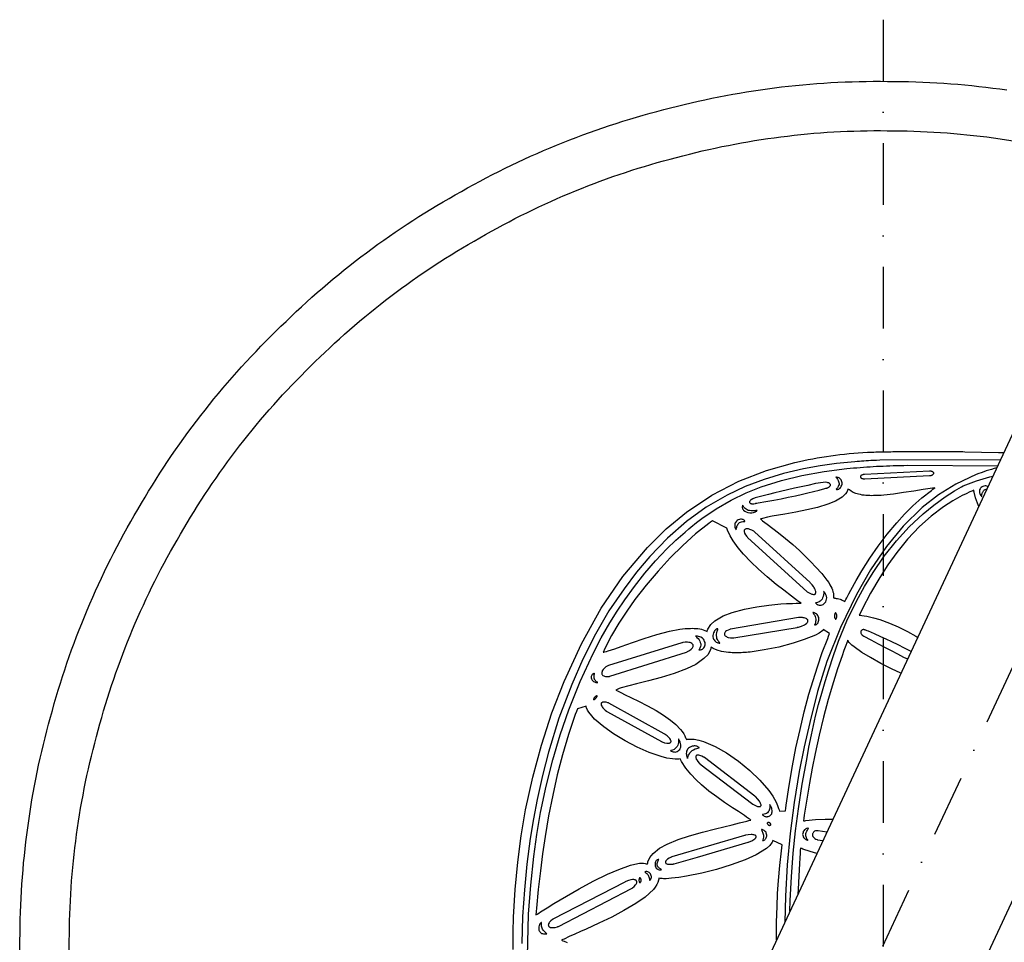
# Model space of a CAD drawing. Header units: millimetres. Extents: x -375 to 375, y -505 to 431.
# Tile 3 of 4: x -350 to 49, y 1 to 375. Entities that reach past the tile are written whole.
import ezdxf

# ---------------------------------------------------------------- set-up
doc = ezdxf.new("R2010")
doc.units = ezdxf.units.MM
doc.header["$LTSCALE"] = 5
doc.linetypes.add('ČERCHOVANÁX2', pattern=[2, 1, -0.5, 0, -0.5])
doc.layers.add('Kóty', color=2, linetype='Continuous')
doc.layers.add('Značka', color=7, linetype='Continuous')
doc.styles.get("Standard").update_dxf_attribs({"font": 'romand.shx', "height": 25})
doc.dimstyles.get("Standard").update_dxf_attribs({"dimtxt": 25, "dimasz": 30, "dimexe": 0.18, "dimexo": 0.0625, "dimgap": 12.5, "dimtad": 1, "dimdec": 0, "dimzin": 0, "dimdsep": 46, "dimtxsty": 'Standard', "dimcen": 0.09, "dimadec": 0, "dimazin": 0, "dimtfac": 1, "dimtdec": 0, "dimtofl": 0, "dimtmove": 0, "dimatfit": 3, "dimfxl": 1, "dimtolj": 1, "dimtzin": 0, "dimarcsym": 0})

# ---------------------------------------------------------------- blocks, each defined once
blk = doc.blocks.new('*D3')
at = {"layer": 'Defpoints', "color": 0, "transparency": 16777216}
for p in [(0, 375), (158.48, 339.87), (-158.48, -339.87), (0, -375), (-121.93, -407.27)]:
    blk.add_point(p, dxfattribs=at)
at = {"layer": 'Kóty', "color": 0, "lineweight": -2, "transparency": 16777216}
for p, q in [((-158.51, -339.92), (-179.74, -385.46)), ((0, -375.06), (0, -425.31))]:
    blk.add_line(p, q, dxfattribs=at)
blk.add_arc((0, 0), 425.13, 249.044, 265.956, dxfattribs=at)
at = {"layer": 'Kóty', "color": 0, "transparency": 16777216}
for points in [[(-154, -401.61), (-150.1, -392.41), (-179.67, -385.3)], [(-29.8, -419.07), (-30.16, -429.07), (0, -425.13)]]:
    blk.add_solid(points, dxfattribs=at)
at = {"layer": 'Kóty', "color": 0, "transparency": 16777216, "insert": (-86.6, -390.64), "char_height": 25, "attachment_point": 5, "rotation": 347.5}
blk.add_mtext('\\A1;25°', dxfattribs=at)

msp = doc.modelspace()

# ---------------------------------------------------------------- linework, layer by layer
at = {"layer": 'Značka', "color": 6, "linetype": 'ČERCHOVANÁX2', "lineweight": 25, "ltscale": 5}
for p, q in [((0, 375), (0, -375)), ((158.4818, 339.8654), (-158.4818, -339.8654))]:
    msp.add_line(p, q, dxfattribs=at)
at = {"layer": 'Značka', "color": 5}
for points in [[(-280.6, -209.504, -0.0344212), (-305.4, -171.017, -0.0344081), (-325.2, -129.751, -0.0344167), (-339.2, -86.154, -0.034422), (-347.7, -41.156, -0.0344239), (-350, 4.581, -0.0344186), (-346.5, 50.244, -0.0344066), (-336.9, 95.004, -0.0344079), (-321.7, 138.22, -0.0344215), (-300.8, 178.953, -0.0344123), (-275, 216.776, -0.0344159), (-244.2, 250.706, -0.0344112), (-209.5, 280.56, -0.0344102), (-171, 305.374, -0.0344135), (-129.8, 325.224, -0.0344133), (-86.2, 339.231, -0.0344178), (-41.2, 347.724, -0.0344147), (4.6, 349.97, -0.0344183), (50.2, 346.527, -0.0344185)], [(-264.5, -197.532, -0.0344091), (-287.9, -161.245, -0.0344122), (-306.6, -122.337, -0.0343888), (-319.8, -81.231, -0.0343928), (-327.9, -38.804, -0.034449), (-330, 4.32, -0.0344398), (-326.7, 47.373, -0.0344103), (-317.6, 89.575, -0.0344275), (-303.3, 130.322, -0.0344042), (-283.6, 168.727, -0.0344117), (-259.3, 204.389, -0.034409), (-230.3, 236.38, -0.0344094), (-197.5, 264.528, -0.0344108), (-161.2, 287.924, -0.0344214), (-122.3, 306.639, -0.0344114), (-81.2, 319.846, -0.034423), (-38.8, 327.854, -0.0344179), (4.3, 329.972, -0.0344171), (47.4, 326.726, -0.0344183), (89.6, 317.61, -0.0344109)], [(-102.6, -314.6012), (175.1, 280.775), (172.2, 282.633), (169.2, 284.464, 0.0360054), (136.7, 301.075, 0.0118533), (102.6, 314.601), (-175.1, -280.7754), (-172.2, -282.6332), (-169.2, -284.4635, 0.0360042), (-136.7, -301.0751), (-102.6, -314.6012)], [(-150, -1.857), (-150, 7.24), (-149.9, 9.198), (-149.9, 11.156), (-149.3, 22.353), (-148.2, 33.516), (-146.8, 44.125), (-145, 54.671), (-142.1, 67.907), (-138.5, 80.97), (-134.3, 93.985), (-129.3, 106.752), (-122.4, 121.933), (-114.3, 136.483), (-105.6, 149.249), (-95.6, 161.028), (-88, 168.588), (-79.7, 175.429), (-69.5, 182.305), (-58.5, 187.92), (-47.3, 192.229), (-35.8, 195.437, -0.0236994), (-21.2, 198.255, -0.0252225), (-6.4, 199.631, -0.00892025), (0.5, 199.858, -0.00250046), (7.4, 199.927), (13.5, 199.972, -0.0013008), (19.6, 200, -0.00261622), (26.4, 199.982, -0.00359852), (33.1, 199.881), (39.9, 199.707), (46.7, 199.566, -0.00068431), (48.9355, 199.5468, -0.00068431)], [(-150, -1.857), (-150, 7.24), (-149.9, 9.198), (-149.9, 11.156), (-149.3, 22.353), (-148.2, 33.516), (-146.8, 44.125), (-145, 54.671), (-142.1, 67.907), (-138.5, 80.97), (-134.3, 93.985), (-129.3, 106.752), (-122.4, 121.933), (-114.3, 136.483), (-105.6, 149.249), (-95.6, 161.028), (-88, 168.588), (-79.7, 175.429), (-69.5, 182.305), (-58.5, 187.92), (-47.3, 192.229), (-35.8, 195.437, -0.0236994), (-21.2, 198.255, -0.0252225), (-6.4, 199.631, -0.00892025), (0.5, 199.858, -0.00250046), (7.4, 199.927), (13.5, 199.972, -0.0013008), (19.6, 200, -0.00261622), (26.4, 199.982, -0.00359852), (33.1, 199.881), (39.9, 199.707), (46.7, 199.566, -0.00068431), (48.9355, 199.5468, -0.00068431)], [(47.5519, 196.5803), (-1.4, 196.42), (-2.7, 196.364), (-4.1, 196.304, 0.00860861), (-11.5, 195.829), (-18.9, 195.075), (-25.6, 194.146), (-32.3, 192.923), (-40.4, 191.044), (-48.3, 188.639), (-55.9, 185.777), (-63.3, 182.311), (-71.8, 177.38), (-79.7, 171.605), (-87.4, 164.811), (-94.6, 157.371), (-100, 150.986), (-105.1, 144.311), (-111.2, 135.33), (-116.6, 125.963), (-121.8, 115.843), (-126.3, 105.446), (-131.5, 91.913), (-135.7, 78.084), (-138.2, 68.558), (-140.3, 58.946), (-141.8, 51.012), (-143.1, 43.042), (-144.5, 32.704), (-145.5, 22.322), (-146.2, 11.452), (-146.5, 0.563)], [(-144.2, -4.707), (-143.8, 12.451), (-142.9, 24.112), (-141.6, 35.731), (-140.4, 44.684), (-138.9, 53.595), (-136.6, 64.327), (-134, 74.954), (-131, 85.16), (-127.5, 95.221), (-122.9, 106.792), (-117.6, 118.065), (-114.3, 124.372), (-110.8, 130.544), (-107.9, 135.234), (-104.8, 139.824), (-100.9, 145.297), (-96.7, 150.583), (-92.3, 155.631), (-87.7, 160.458), (-84.1, 163.952), (-80.3, 167.312), (-78.8, 168.632), (-77.2, 169.928), (-76.5, 170.57), (-75.7, 171.209), (-74.6, 171.983), (-73.6, 172.751), (-67.7, 176.748), (-61.6, 180.272), (-55.6, 183.166), (-49.5, 185.626), (-41.3, 188.26), (-33, 190.277), (-23.9, 191.91), (-14.7, 193.028, -0.0111011), (-4, 193.88, -0.00882068), (6.8, 194.303), (8.4, 194.342), (10, 194.377), (46.4238, 194.1618)], [(46.0222, 193.3007, 0.03048402), (37.7, 190.597), (29.5, 186.725), (22.4, 182.355), (15.8, 177.2), (8.1, 169.721), (1.3, 161.411), (-5.1, 151.941), (-10.8, 141.984), (-17.3, 128.664), (-22.8, 114.885), (-26.6, 102.629), (-29.8, 90.17), (-32.1, 80.225), (-34.1, 70.226), (-36.1, 57.696), (-37.7, 45.093), (-38.9, 32.436), (-39.6, 19.746), (-39.8767, 9.1374)], [(20.9, 185.186), (20.5, 185.136), (20, 185.084), (16.2, 184.558), (12.4, 183.937), (8.3, 183.274), (4.2, 182.694), (0.2, 182.26, -0.0179808), (-3.9, 182.062, -0.0251971), (-7, 182.14, -0.0445259), (-10, 182.643), (-11.1, 182.965), (-12.2, 183.398), (-13, 183.828), (-13.7, 184.364), (-14, 184.614), (-14.3, 184.876), (-14.4, 184.513), (-14.5, 184.156), (-14.8, 183.46), (-15.3, 182.821), (-15.9, 182.083), (-16.7, 181.433), (-19.4, 179.768), (-22.4, 178.571), (-26.6, 177.287), (-30.9, 176.299), (-35.4, 175.41), (-39.9, 174.601), (-42.5, 174.157), (-45, 173.695), (-46.9, 173.303), (-48.9, 172.845), (-49.4, 172.725), (-49.8, 172.601), (-49.3, 172.256), (-48.9, 171.91), (-48, 171.219), (-47, 170.523), (-44.7, 168.782), (-42.5, 167.01), (-39.6, 164.645), (-36.7, 162.213), (-34, 159.771), (-31.3, 157.243), (-29.3, 155.203), (-27.3, 153.122), (-24.9, 150.518), (-22.8, 147.751), (-22.1, 146.861), (-21.6, 145.941), (-21.2, 145.24), (-20.8, 144.519), (-20.6, 143.839), (-20.4, 143.139), (-20.2, 142.59), (-20.1, 142.032), (-20.1, 141.436), (-20.1, 140.838), (-20.1, 140.73), (-20.1, 140.622), (-20, 140.614), (-20, 140.605), (-19.8, 140.585), (-19.7, 140.562), (-19.3, 140.503), (-19, 140.437), (-18.5, 140.335), (-18, 140.212), (-17.5, 140.07), (-17.1, 139.907), (-16.7, 139.763), (-16.4, 139.605), (-16, 139.419), (-15.6, 139.213), (-15.6, 139.174), (-15.5, 139.135), (-15.1, 139.912), (-14.7, 140.687), (-13.9, 142.247), (-13.1, 143.799), (-10.9, 147.708), (-8.6, 151.561), (-5.4, 156.67), (-2, 161.644), (1.6, 166.456), (5.5, 171.075), (8.7, 174.564), (12, 177.894), (15.7, 181.172), (19.6, 184.191), (20.2, 184.691), (20.9, 185.186)], [(-71.4, 127.023), (-71.3, 127.484), (-71.1, 127.936), (-69.9, 129.813), (-68.3, 131.345), (-64.9, 133.375), (-61.2, 134.747), (-56.3, 136.091), (-51.3, 137.044), (-46.4, 137.711), (-41.5, 138.153), (-39.2, 138.304), (-36.8, 138.411), (-35.3, 138.455), (-33.9, 138.467), (-33.6, 138.465), (-33.3, 138.463), (-34, 138.945), (-34.7, 139.428), (-35.9, 140.386), (-37.2, 141.35), (-40.3, 143.702), (-43.4, 146.101), (-47.1, 149.145), (-50.6, 152.315), (-53.7, 155.265), (-56.7, 158.385), (-58.8, 160.973), (-60.8, 163.722), (-62.1, 165.842), (-63.1, 168.079), (-63.3, 168.509), (-63.4, 168.941), (-69.2, 171.884), (-70, 171.356), (-70.7, 170.824), (-76.1, 166.529), (-81.2, 161.903), (-86.4, 156.818), (-91.3, 151.497), (-96.1, 145.836), (-100.7, 139.958), (-104, 135.239), (-107.2, 130.385), (-110.2, 125.441), (-112.8, 120.329), (-113.2, 119.466), (-113.6, 118.6), (-113.3, 118.659), (-113, 118.722), (-112.2, 118.915), (-111.5, 119.139), (-108.8, 120.007), (-106.2, 120.933), (-101.6, 122.58), (-96.9, 124.17), (-91.8, 125.761), (-86.7, 127.084), (-82.4, 127.893, -0.030662), (-78.1, 128.265, -0.0384894), (-75.1, 128.168, -0.0731239), (-72.3, 127.441), (-71.9, 127.24), (-71.4, 127.023)], [(-56.1, 171.584), (-56.1, 171.678), (-56.1, 171.769), (-56.3, 171.954), (-56.4, 172.114), (-56.6, 172.263), (-56.8, 172.372), (-57.1, 172.462), (-57.5, 172.493, 0.0438938), (-57.9, 172.469), (-58.3, 172.372), (-58.8, 172.207), (-59.2, 171.976), (-59.5, 171.687), (-59.8, 171.337), (-60, 171), (-60.2, 170.631), (-60.2, 170.211), (-60.2, 169.786), (-60.2, 169.447), (-60.1, 169.118), (-59.9, 168.803), (-59.8, 168.502), (-59.7, 168.339), (-59.6, 168.179), (-59.6, 168.277), (-59.6, 168.376), (-59.5, 168.834), (-59.4, 169.286), (-59.3, 169.611), (-59.2, 169.928), (-59, 170.299), (-58.8, 170.64), (-58.5, 170.932), (-58.2, 171.174), (-57.9, 171.372), (-57.5, 171.505), (-56.9, 171.603), (-56.3, 171.601), (-56.2, 171.593), (-56.1, 171.584)], [(-55, 165.161), (-30.8, 143.096), (-30.6, 142.985), (-30.5, 142.876), (-29.7, 142.472), (-29, 142.164), (-28.6, 142.064), (-28.3, 142.023, 0.0299868), (-28.1, 142.029), (-27.9, 142.058), (-27.8, 142.103), (-27.6, 142.174), (-27.5, 142.261), (-27.4, 142.368), (-27.4, 142.496), (-27.3, 142.634), (-27.3, 142.799), (-27.3, 142.967), (-27.3, 143.241), (-27.4, 143.51), (-27.6, 144.025), (-27.8, 144.513), (-28.1, 144.907), (-28.3, 145.286), (-28.8, 145.892), (-29.3, 146.467), (-29.5, 146.638), (-29.6, 146.808), (-52.2, 167.432), (-52.3, 167.523), (-52.5, 167.613), (-53.3, 168.071), (-54.1, 168.41), (-54.6, 168.546), (-55.2, 168.605), (-55.5, 168.598), (-55.8, 168.539), (-55.9, 168.467), (-56.1, 168.36), (-56.2, 168.266), (-56.3, 168.156), (-56.4, 168.025), (-56.4, 167.885), (-56.4, 167.656), (-56.4, 167.428), (-56.3, 167.137), (-56.2, 166.859), (-55.8, 166.139), (-55.3, 165.484), (-55.1, 165.322), (-55, 165.161)], [(-69.8, 120.709), (-69.9, 120.224), (-70, 119.746), (-71, 117.712), (-72.7, 115.997), (-76, 113.586), (-79.8, 111.821), (-84.8, 109.905), (-90, 108.319), (-95.1, 106.978), (-100.1, 105.729), (-103.2, 104.965), (-106.2, 104.11), (-107.1, 103.832), (-107.9, 103.489), (-108.2, 103.364), (-108.4, 103.233), (-107.8, 102.947), (-107.2, 102.661), (-106.1, 102.092), (-104.9, 101.523), (-102, 100.125), (-99.2, 98.704), (-95.6, 96.871), (-92.1, 94.924), (-89.1, 93.067), (-86.2, 91.009), (-84.1, 89.251), (-82.2, 87.268), (-81.5, 86.415), (-80.9, 85.515), (-80.5, 84.738), (-80.1, 83.928), (-79.9, 83.581), (-79.8, 83.23), (-79.3, 83.305), (-78.8, 83.364), (-77.7, 83.387), (-76.6, 83.289), (-74.7, 82.938), (-72.9, 82.403), (-68.1, 80.381), (-63.5, 77.743), (-58.7, 74.366), (-54.1, 70.6), (-50, 66.734), (-46.4, 62.476), (-44.8, 60.19), (-43.4, 57.755), (-42.8, 56.51), (-42.4, 55.216), (-42.2, 54.708), (-42.1, 54.197), (-39.6, 54.283), (-39.5, 55.438), (-39.3, 56.592), (-38.1, 64.566), (-36.8, 72.51), (-35.4, 79.895), (-33.7, 87.243), (-32, 94.418), (-30.1, 101.544), (-28.4, 107.121), (-26.7, 112.661), (-24.7, 118.434), (-22.5, 124.153), (-22.2, 125.149), (-21.8, 126.144), (-24.3, 127.772), (-24.4, 127.584), (-24.5, 127.402), (-25.9, 126.291), (-27.5, 125.51), (-32, 123.729), (-36.5, 122.239), (-42.3, 120.685), (-48.2, 119.496), (-54, 118.654, -0.029776), (-59.8, 118.372, -0.0223306), (-62.7, 118.496), (-65.6, 118.933), (-67.3, 119.393), (-68.9, 120.138), (-69.3, 120.415), (-69.8, 120.709)], [(-110.8, 108.851), (-79.7, 118.674), (-79.5, 118.761), (-79.3, 118.85), (-78.6, 119.263), (-77.9, 119.776), (-77.6, 120.07), (-77.3, 120.403), (-77.2, 120.638), (-77.1, 120.89), (-77.1, 121.062), (-77, 121.238), (-77.1, 121.4), (-77.1, 121.558), (-77.2, 121.711), (-77.3, 121.851), (-77.4, 122.033), (-77.6, 122.183), (-78, 122.36), (-78.3, 122.48), (-78.8, 122.579), (-79.3, 122.626, 0.0344542), (-80.3, 122.614), (-81.2, 122.484), (-81.5, 122.442), (-81.7, 122.398), (-111.4, 113.196), (-111.6, 113.132), (-111.7, 113.066), (-112.5, 112.606), (-113.2, 112.006), (-113.6, 111.576), (-113.9, 111.091), (-114, 110.773), (-114.1, 110.437), (-114.1, 110.194), (-114.1, 109.95), (-114.1, 109.725), (-114, 109.515), (-113.8, 109.319), (-113.7, 109.156), (-113.3, 108.968), (-113, 108.846), (-112.6, 108.769), (-112.3, 108.734), (-111.7, 108.734), (-111.2, 108.786), (-111, 108.817), (-110.8, 108.851)], [(-117.5, 99.381), (-117.5, 99.376), (-117.5, 99.371), (-117.4, 99.356), (-117.4, 99.351, 0.0652864), (-117.3, 99.355), (-117.3, 99.372), (-117.2, 99.414), (-117.1, 99.466), (-117, 99.54), (-116.9, 99.622), (-116.8, 99.683), (-116.7, 99.746), (-116.6, 99.84), (-116.5, 99.937), (-116.4, 100.083), (-116.3, 100.238), (-116.2, 100.354), (-116.1, 100.476), (-116.1, 100.568), (-116, 100.664), (-116, 100.716), (-116, 100.769), (-116, 100.805), (-116, 100.841), (-116, 100.859), (-116, 100.876), (-116, 100.887), (-116, 100.897), (-116, 100.909), (-116, 100.92), (-116.1, 100.933), (-116.1, 100.941), (-116.1, 100.946), (-116.1, 100.945), (-116.2, 100.926), (-116.3, 100.89), (-116.4, 100.834), (-116.5, 100.772), (-116.6, 100.696), (-116.7, 100.614), (-116.8, 100.493), (-117, 100.364), (-117.1, 100.216), (-117.2, 100.058), (-117.3, 99.942), (-117.4, 99.821), (-117.4, 99.73), (-117.5, 99.635), (-117.5, 99.584), (-117.5, 99.532), (-117.5, 99.496), (-117.5, 99.459), (-117.5, 99.441), (-117.5, 99.424), (-117.5, 99.413), (-117.5, 99.403), (-117.5, 99.396), (-117.5, 99.39), (-117.5, 99.385), (-117.5, 99.381)], [(-95.6, 32.785), (-95.5, 33.214), (-95.4, 33.638), (-94.6, 35.425), (-93.3, 36.979), (-90.7, 39.149), (-87.6, 40.789), (-83.2, 42.671), (-78.6, 44.195), (-73.3, 45.708), (-68, 47.063), (-64.6, 47.873), (-61.3, 48.675), (-58.3, 49.403), (-55.3, 50.156), (-54.5, 50.362), (-53.7, 50.57), (-54.1, 50.875), (-54.6, 51.179), (-55.4, 51.796), (-56.3, 52.406), (-58.7, 53.973), (-61.1, 55.526), (-64.3, 57.695), (-67.5, 59.932), (-70.7, 62.281), (-73.7, 64.795), (-75.9, 66.895), (-78, 69.144), (-80, 71.641), (-81.8, 74.338), (-82, 74.828), (-82.3, 75.321), (-82.8, 75.271), (-83.2, 75.234, -0.0254977), (-84.3, 75.231), (-85.4, 75.319), (-87.7, 75.697), (-90, 76.273), (-94.9, 77.96), (-99.7, 80.096), (-104.6, 82.676), (-109.4, 85.575), (-113.3, 88.346), (-117, 91.51), (-118.2, 92.828), (-119.4, 94.265), (-119.9, 95.102), (-120.3, 96.002), (-120.4, 96.34), (-120.5, 96.683), (-124, 95.699), (-124.4, 94.549), (-124.9, 93.398), (-127.6, 85.221), (-130.1, 76.941), (-132.2, 68.847), (-134, 60.687), (-135.7, 52.295), (-137.1, 43.86), (-138.1, 36.928), (-139, 29.979), (-139.9, 22.405), (-140.6, 14.817), (-140.7, 13.458), (-140.8, 12.098), (-140.6, 12.255), (-140.3, 12.412), (-139.6, 12.853), (-138.9, 13.294), (-136.2, 15.001), (-133.5, 16.686), (-128.4, 19.732), (-123.3, 22.679), (-117.6, 25.762), (-111.8, 28.582), (-107.2, 30.549), (-102.4, 32.212), (-99.5, 32.951, -0.0869733), (-96.5, 32.962), (-96.1, 32.881), (-95.6, 32.785)], [(-111.8, 94.403), (-89.9, 82.354), (-89.8, 82.281), (-89.6, 82.209), (-88.7, 81.918), (-87.7, 81.743), (-87.3, 81.711, 0.035248), (-87, 81.726), (-86.7, 81.764), (-86.5, 81.838), (-86.4, 81.903), (-86.2, 81.989), (-86.2, 82.051), (-86.1, 82.121), (-86.1, 82.194), (-86.1, 82.273), (-86, 82.36), (-86, 82.45), (-86, 82.602), (-86.1, 82.752), (-86.2, 82.994), (-86.3, 83.222), (-86.5, 83.578), (-86.8, 83.907), (-87.6, 84.638), (-88.4, 85.278), (-88.6, 85.41), (-88.8, 85.541), (-111.3, 97.957), (-111.4, 98.017), (-111.6, 98.075), (-112.3, 98.302), (-113, 98.407), (-113.3, 98.408), (-113.6, 98.359), (-113.8, 98.298), (-114, 98.203), (-114.1, 98.121), (-114.2, 98.023), (-114.3, 97.914), (-114.3, 97.794), (-114.3, 97.658), (-114.3, 97.518), (-114.3, 97.298), (-114.3, 97.084), (-114.1, 96.754), (-114, 96.446), (-113.7, 96.068), (-113.4, 95.717), (-112.8, 95.163), (-112.2, 94.661), (-112, 94.531), (-111.8, 94.403)], [(-74.6, 79.85), (-74.6, 79.929), (-74.7, 80.006), (-74.9, 80.168), (-75.1, 80.299), (-75.3, 80.396), (-75.5, 80.471), (-75.9, 80.563), (-76.3, 80.601, 0.0428358), (-76.9, 80.578), (-77.5, 80.454), (-78, 80.276), (-78.5, 80.023), (-78.9, 79.705), (-79.3, 79.315), (-79.5, 78.934), (-79.7, 78.514), (-79.8, 78.025), (-79.9, 77.523), (-79.8, 77.116), (-79.7, 76.717), (-79.6, 76.329), (-79.5, 75.954), (-79.4, 75.75), (-79.3, 75.548), (-79.3, 75.659), (-79.2, 75.769), (-79.1, 76.35), (-78.9, 76.911), (-78.6, 77.381), (-78.4, 77.819), (-77.9, 78.304), (-77.4, 78.721), (-76.9, 79.087), (-76.3, 79.377), (-75.6, 79.633), (-74.8, 79.808), (-74.7, 79.829), (-74.6, 79.85)], [(-49, 52.774), (-48.9, 52.678), (-48.8, 52.585), (-48.5, 52.353), (-48.2, 52.167), (-47.9, 52.05), (-47.6, 51.973), (-47.3, 51.93, 0.0427059), (-46.9, 51.947), (-46.6, 52.016), (-46.2, 52.143), (-45.9, 52.319), (-45.7, 52.544), (-45.4, 52.816), (-45.2, 53.125), (-45.1, 53.486), (-45, 53.867), (-45, 54.408), (-45.1, 54.944), (-45.2, 55.413), (-45.4, 55.863), (-45.6, 56.199), (-45.8, 56.522), (-45.9, 56.694), (-46, 56.863), (-46, 56.758), (-46, 56.653), (-46, 56.228), (-46, 55.802), (-46, 55.388), (-46.1, 54.979), (-46.2, 54.566), (-46.4, 54.175), (-46.6, 53.833), (-46.9, 53.535), (-47.3, 53.275), (-47.7, 53.076), (-48.2, 52.886), (-48.8, 52.792), (-48.9, 52.782), (-49, 52.774)], [(-32.3, 50.186), (-31.8, 50.264), (-31.3, 50.339), (-27.4, 50.752), (-23.5, 50.932, -0.01202103), (-20.3814, 50.9344, -0.01202103)], [(-44.8, 42.266), (-44.9, 41.922), (-45, 41.587), (-46, 40.191), (-47.3, 39.046), (-51.5, 36.447), (-55.9, 34.488), (-61.7, 32.347), (-67.6, 30.524), (-73.6, 28.971), (-79.7, 27.764), (-82.8, 27.292), (-85.9, 26.938), (-88, 26.79, -0.0359274), (-90.1, 26.865), (-90.5, 26.915), (-91, 26.973), (-91, 26.552), (-91.1, 26.136), (-91.4, 25.266), (-91.8, 24.442), (-92.4, 23.403), (-93.2, 22.442), (-96.5, 19.317), (-100.3, 16.707), (-105.2, 13.832), (-110.1, 11.231), (-115.3, 8.746), (-120.5, 6.371), (-122.8, 5.324), (-125.1, 4.283), (-127.3, 3.314), (-129.4, 2.322), (-129.9, 2.09), (-130.4, 1.856), (-129.9, 1.639), (-129.3, 1.421), (-128.1, 0.958)]]:
    msp.add_lwpolyline(points, format="xyb", dxfattribs=at)
for points in [[(-7.6, 190.665), (-7.6, 190.663), (-7.6, 190.66), (-7.8, 190.646), (-7.9, 190.625), (-8.1, 190.601), (-8.2, 190.57), (-8.4, 190.5), (-8.6, 190.407), (-8.8, 190.309), (-9, 190.186), (-9.1, 190.077), (-9.2, 189.95), (-9.2, 189.845), (-9.2, 189.734), (-9.2, 189.713), (-9.2, 189.691), (-9.2, 189.669), (-9.2, 189.648), (-9.2, 189.584), (-9.2, 189.523), (-9.1, 189.441), (-9.1, 189.368), (-9, 189.283), (-8.9, 189.209), (-8.7, 189.115), (-8.6, 189.041), (-8.3, 188.97), (-8.1, 188.924), (-7.8, 188.89), (-7.6, 188.885), (-7.5, 188.886), (-7.5, 188.888), (18.8, 190.204), (18.9, 190.206), (18.9, 190.209), (19.2, 190.237), (19.4, 190.286), (19.7, 190.352), (19.9, 190.441), (20.1, 190.537), (20.2, 190.657), (20.3, 190.764), (20.4, 190.89), (20.5, 191.008), (20.5, 191.135), (20.5, 191.157), (20.5, 191.178), (20.5, 191.2), (20.5, 191.221), (20.5, 191.287), (20.5, 191.35), (20.4, 191.432), (20.4, 191.506), (20.3, 191.592), (20.2, 191.665), (20, 191.757), (19.9, 191.829), (19.6, 191.899), (19.4, 191.946), (19.1, 191.98), (18.8, 191.984), (18.8, 191.982), (18.8, 191.98), (-7.6, 190.665)], [(-37.805, 13.579), (-37.7, 17.897), (-37.2, 27.537), (-36.5, 37.164), (-35.6, 46.164), (-34.4, 55.128), (-32.8, 65.162), (-31, 75.173), (-30.1, 80.122), (-29.1, 85.058), (-28.3, 88.876), (-27.4, 92.677), (-26.2, 97.366), (-24.9, 102.028), (-23.5, 106.729), (-22, 111.414), (-20.1, 117.254), (-18.1, 123.04), (-14.7, 131.278), (-10.8, 139.286), (-7.6, 145.194), (-4.1, 150.937), (0.4, 157.527), (5.4, 163.782), (10.6, 169.446), (16.2, 174.683), (20.5, 178.259), (25.1, 181.558), (27, 182.801), (28.9, 183.993), (29.8, 184.572), (30.8, 185.143), (31.7, 185.574), (32.5, 185.996), (37.8, 188.124), (43.3, 189.678), (44.437, 189.902)], [(-19.1, 184.683), (-19, 184.648), (-18.9, 184.618), (-18.7, 184.584), (-18.5, 184.592), (-18.2, 184.645), (-18, 184.742), (-17.7, 184.923), (-17.5, 185.153), (-17.2, 185.501), (-17, 185.89), (-16.8, 186.326), (-16.7, 186.782), (-16.7, 187.249), (-16.8, 187.713), (-16.9, 188.091), (-17, 188.441), (-17.3, 188.774), (-17.6, 189.049), (-17.9, 189.23), (-18.2, 189.372), (-18.5, 189.482), (-18.9, 189.558), (-19.1, 189.589), (-19.2, 189.614), (-19.2, 189.545), (-19.1, 189.476), (-18.8, 189.133), (-18.5, 188.765), (-18.4, 188.481), (-18.2, 188.183), (-18.1, 187.797), (-18, 187.394), (-17.9, 186.995), (-17.9, 186.596), (-18.1, 186.183), (-18.2, 185.791), (-18.5, 185.282), (-18.9, 184.834), (-19, 184.758), (-19.1, 184.683)], [(-51.6, 178.967), (-51.2, 179.04), (-50.7, 179.113), (-47.6, 179.646), (-44.4, 180.222), (-41.4, 180.799), (-38.5, 181.411), (-35.6, 182.036), (-32.7, 182.691), (-30.5, 183.22), (-28.2, 183.765), (-25.9, 184.338), (-23.7, 184.933), (-23.3, 185.038), (-22.9, 185.143), (-22.8, 185.175), (-22.7, 185.209), (-22.5, 185.28), (-22.3, 185.363), (-22.1, 185.484), (-21.9, 185.627), (-21.7, 185.777), (-21.6, 185.953), (-21.5, 186.082), (-21.4, 186.222), (-21.4, 186.356), (-21.4, 186.493), (-21.4, 186.626), (-21.5, 186.75), (-21.6, 186.875), (-21.7, 186.984), (-21.9, 187.121), (-22.1, 187.226), (-22.4, 187.327), (-22.7, 187.394), (-23.5, 187.466), (-24.3, 187.42), (-27.4, 186.923), (-30.5, 186.217), (-33.3, 185.613), (-36, 185.036), (-38.8, 184.426), (-41.6, 183.769), (-44, 183.157), (-46.5, 182.553), (-49.2, 181.895), (-51.9, 181.118), (-52.8, 180.805), (-53.6, 180.364), (-53.8, 180.185), (-54, 179.976), (-54.1, 179.869), (-54.2, 179.752), (-54.2, 179.649), (-54.2, 179.54), (-54.2, 179.473), (-54.2, 179.407), (-54.2, 179.345), (-54.2, 179.285), (-54.2, 179.226), (-54.1, 179.17), (-54.1, 179.088), (-54, 179.019), (-53.9, 178.952), (-53.8, 178.898), (-53.6, 178.831), (-53.4, 178.786), (-53.1, 178.751), (-52.8, 178.751), (-52.4, 178.797), (-51.9, 178.898), (-51.8, 178.932), (-51.6, 178.967)], [(38.7546, 177.7194), (38.2, 179.045), (37.4, 181.23), (36.9, 183.48), (36.8, 183.867), (36.7, 184.255), (35.9, 183.918), (35.1, 183.575), (33.6, 182.852), (32, 182.084), (28.2, 179.936), (24.4, 177.528), (19.4, 173.73), (14.7, 169.502), (9.9, 164.467), (5.5, 159.075), (1.9, 154.067), (-1.4, 148.876), (-5.1, 142.582), (-8.5, 136.113), (-9.1, 134.881), (-9.7, 133.647), (-9.2, 133.594), (-8.7, 133.536), (-7.7, 133.389), (-6.6, 133.207), (-3.9, 132.588), (-1.3, 131.795), (2.5, 130.44), (6.1, 128.847), (9.8, 127.046), (13.3, 125.053), (13.9875, 124.6198)], [(42.4639, 185.6718), (42.3, 185.78), (42, 185.911), (41.6, 185.982), (41.3, 185.989), (40.8, 185.928), (40.4, 185.786), (40.1, 185.615), (39.8, 185.394), (39.5, 185.131), (39.3, 184.825), (39.1, 184.478), (39, 184.105), (39, 183.678), (39.1, 183.256), (39.2, 182.918), (39.3, 182.596), (39.5, 182.288), (39.7, 181.997), (39.8, 181.84), (40, 181.686), (40, 181.737), (40, 181.789), (39.9, 182.083), (40, 182.377), (40, 182.619), (40.1, 182.855), (40.2, 183.093), (40.3, 183.321), (40.4, 183.539), (40.5, 183.751), (40.7, 183.964), (40.8, 184.169), (40.9, 184.268), (41, 184.36), (41.1, 184.414), (41.1, 184.463), (41.3, 184.548), (41.4, 184.613), (41.7, 184.678), (41.9, 184.721), (42.0269, 184.735)], [(-56.9, 178.187), (-57, 178.101), (-57, 178.013), (-57.1, 177.812), (-57.2, 177.596), (-57.2, 177.415), (-57.2, 177.234), (-57.1, 176.99), (-57, 176.76), (-56.8, 176.463), (-56.6, 176.2), (-56.1, 175.837), (-55.6, 175.549), (-54.9, 175.245), (-54.1, 175.084), (-53.3, 175.056), (-52.6, 175.178), (-52.2, 175.313), (-51.8, 175.501), (-51.6, 175.657), (-51.3, 175.838), (-51.2, 175.94), (-51.1, 176.045), (-51.2, 176.039), (-51.3, 176.032), (-51.7, 175.998), (-52.1, 175.963), (-52.5, 175.935), (-52.9, 175.916), (-53.6, 175.918), (-54.2, 175.989), (-54.7, 176.101), (-55.2, 176.282), (-55.6, 176.542), (-56, 176.877), (-56.5, 177.377), (-56.8, 177.944), (-56.9, 178.065), (-56.9, 178.187)], [(-27.4, 138.622), (-27.3, 138.504), (-27.2, 138.388), (-27, 138.16), (-26.7, 137.967), (-26.5, 137.841), (-26.3, 137.743), (-25.9, 137.647), (-25.5, 137.63), (-25.1, 137.681), (-24.7, 137.803), (-24.3, 137.987), (-24, 138.23), (-23.6, 138.596), (-23.3, 139.026), (-23.1, 139.529), (-23, 140.066), (-22.9, 140.681), (-23, 141.29), (-23.2, 141.803), (-23.4, 142.29), (-23.6, 142.644), (-23.9, 142.98), (-24, 143.158), (-24.2, 143.332), (-24.1, 143.227), (-24.1, 143.122), (-24.1, 142.474), (-24.2, 141.829), (-24.3, 141.198), (-24.6, 140.595), (-24.8, 140.11), (-25.2, 139.674), (-25.6, 139.3), (-26, 139.002), (-26.6, 138.759), (-27.2, 138.64), (-27.3, 138.63), (-27.4, 138.622)], [(-60.6, 124.454), (-34.9, 128.66), (-34.7, 128.718), (-34.4, 128.778), (-33.1, 129.153), (-31.9, 129.704), (-31.5, 130.005), (-31, 130.372), (-30.8, 130.583), (-30.7, 130.82), (-30.6, 130.979), (-30.5, 131.147), (-30.5, 131.25), (-30.5, 131.355), (-30.5, 131.458), (-30.5, 131.558), (-30.6, 131.655), (-30.6, 131.747), (-30.7, 131.888), (-30.9, 132.01), (-31, 132.133), (-31.2, 132.235), (-31.6, 132.406), (-32, 132.519), (-32.4, 132.58), (-32.7, 132.621), (-33.3, 132.662), (-33.9, 132.661), (-34.1, 132.652), (-34.4, 132.64), (-61.9, 127.92), (-62, 127.879), (-62.2, 127.837), (-62.9, 127.578), (-63.5, 127.204), (-63.9, 126.958), (-64.1, 126.66), (-64.2, 126.477), (-64.3, 126.277), (-64.4, 126.088), (-64.4, 125.894), (-64.4, 125.753), (-64.3, 125.618), (-64.2, 125.436), (-64.1, 125.276), (-63.8, 125.068), (-63.6, 124.907), (-63.2, 124.744), (-62.8, 124.627), (-61.9, 124.484), (-61, 124.449), (-60.8, 124.45), (-60.6, 124.454)], [(-27.8, 129.717), (-27.8, 129.711), (-27.7, 129.709), (-27.5, 129.719), (-27.4, 129.746), (-27.2, 129.798), (-27.1, 129.872), (-26.8, 130.043), (-26.6, 130.259), (-26.4, 130.523), (-26.3, 130.811), (-26.2, 131.206), (-26.1, 131.617), (-26.1, 132.128), (-26.1, 132.635), (-26.3, 133.066), (-26.5, 133.467), (-26.8, 133.849), (-27.1, 134.165), (-27.4, 134.333), (-27.6, 134.47), (-27.9, 134.575), (-28.2, 134.653), (-28.3, 134.687), (-28.5, 134.717), (-28.5, 134.651), (-28.4, 134.584), (-28.2, 134.205), (-27.9, 133.812), (-27.7, 133.435), (-27.6, 133.045), (-27.4, 132.55), (-27.3, 132.04), (-27.3, 131.518), (-27.4, 130.997), (-27.5, 130.42), (-27.7, 129.88), (-27.8, 129.798), (-27.8, 129.717)], [(-19.3, 131.997), (-19.3, 131.998), (-19.2, 132), (-19.2, 132.015), (-19.2, 132.04), (-19.1, 132.093), (-19, 132.157), (-19, 132.274), (-18.9, 132.398), (-18.9, 132.558), (-18.9, 132.721), (-18.8, 132.833), (-18.8, 132.946), (-18.8, 133.109), (-18.8, 133.272), (-18.8, 133.508), (-18.8, 133.743), (-18.9, 133.912), (-18.9, 134.079), (-19, 134.198), (-19, 134.312), (-19, 134.372), (-19.1, 134.428), (-19.1, 134.462), (-19.2, 134.493), (-19.2, 134.507), (-19.2, 134.518), (-19.2, 134.527), (-19.2, 134.532), (-19.3, 134.534), (-19.3, 134.535), (-19.3, 134.534), (-19.3, 134.532), (-19.3, 134.528), (-19.3, 134.522), (-19.4, 134.51), (-19.4, 134.493), (-19.4, 134.438), (-19.5, 134.375), (-19.6, 134.259), (-19.6, 134.135), (-19.6, 133.977), (-19.7, 133.816), (-19.7, 133.704), (-19.7, 133.592), (-19.7, 133.432), (-19.7, 133.272), (-19.7, 133.032), (-19.7, 132.794), (-19.7, 132.624), (-19.6, 132.457), (-19.6, 132.337), (-19.5, 132.221), (-19.5, 132.161), (-19.5, 132.105), (-19.4, 132.07), (-19.4, 132.04), (-19.4, 132.026), (-19.3, 132.015), (-19.3, 132.006), (-19.3, 132), (-19.3, 131.998), (-19.3, 131.997)], [(-67.1, 128.018), (-67.1, 128.027), (-67.2, 128.032), (-67.4, 128.023), (-67.5, 127.993), (-67.7, 127.906), (-67.9, 127.781), (-68.2, 127.558), (-68.4, 127.298), (-68.6, 126.906), (-68.8, 126.483), (-69, 125.926), (-69.1, 125.347), (-69.1, 124.84), (-69, 124.342), (-68.8, 123.941), (-68.6, 123.569), (-68.3, 123.212), (-68, 122.916), (-67.7, 122.723), (-67.3, 122.57), (-67, 122.448), (-66.7, 122.359), (-66.5, 122.322), (-66.3, 122.29), (-66.3, 122.372), (-66.4, 122.454), (-66.7, 122.896), (-67, 123.364), (-67.2, 123.78), (-67.4, 124.216), (-67.5, 124.755), (-67.6, 125.307), (-67.6, 125.889), (-67.5, 126.467), (-67.3, 127.148), (-67.1, 127.812), (-67.1, 127.915), (-67.1, 128.018)], [(-74.7, 119.54), (-74.6, 119.538), (-74.4, 119.541), (-74.1, 119.576), (-73.8, 119.657), (-73.6, 119.75), (-73.3, 119.872), (-73, 120.116), (-72.7, 120.419), (-72.5, 120.762), (-72.3, 121.139), (-72.2, 121.545), (-72.2, 121.963), (-72.2, 122.483), (-72.4, 122.988), (-72.6, 123.488), (-72.9, 123.933), (-73.3, 124.353), (-73.9, 124.678), (-74.3, 124.889), (-74.9, 125.032), (-75.3, 125.104), (-75.7, 125.14), (-75.9, 125.147), (-76.1, 125.148), (-76, 125.086), (-75.9, 125.023), (-75.5, 124.604), (-75, 124.131), (-74.6, 123.611), (-74.3, 123.04), (-74.2, 122.519), (-74, 121.975), (-74, 121.421), (-74.1, 120.872), (-74.3, 120.27), (-74.6, 119.72), (-74.7, 119.629), (-74.7, 119.54)], [(11.295, 118.8471), (11.1, 118.957), (8.7, 120.209), (6.1, 121.525), (3.5, 122.798), (1.2, 123.851), (-1, 124.877), (-3.5, 125.997), (-6, 127.084), (-6.5, 127.278), (-7, 127.471), (-7, 127.506), (-7.1, 127.54), (-7.3, 127.598), (-7.4, 127.648), (-7.6, 127.708), (-7.9, 127.739), (-8.1, 127.739), (-8.3, 127.7), (-8.5, 127.648), (-8.6, 127.571), (-8.7, 127.477), (-8.8, 127.363), (-8.9, 127.232), (-9, 127.088), (-9, 126.925), (-9, 126.759), (-9, 126.57), (-9, 126.384), (-8.9, 126.061), (-8.7, 125.76), (-8.7, 125.695), (-8.7, 125.631)], [(-8.7, 125.631), (-8.2, 125.398), (-7.8, 125.165), (-5, 123.591), (-2.1, 122.045), (0.6, 120.649), (3.2, 119.26), (5.8, 117.922), (8.3, 116.631), (9.9007, 115.8579)], [(7.2184, 110.107), (3.4, 111.898), (-1, 114.084), (-5.2, 116.424), (-8.6, 118.463), (-11.8, 120.759), (-12.7, 121.463), (-13.5, 122.221), (-13.8, 122.602), (-14.2, 123.015), (-14.3, 123.223), (-14.4, 123.437), (-14.8, 122.396), (-15.2, 121.355), (-15.9, 119.268), (-16.7, 117.174), (-18.5, 111.909), (-20.1, 106.609), (-22.3, 99.456), (-24.2, 92.252), (-26, 84.927), (-27.6, 77.562), (-28.8, 71.566), (-29.9, 65.552), (-31, 59.042), (-32, 52.516), (-32.2, 51.351), (-32.3, 50.186)], [(-117.1, 110.049), (-117.2, 110.026), (-117.3, 110), (-117.4, 109.949), (-117.6, 109.884), (-117.7, 109.798), (-117.8, 109.696), (-118, 109.51), (-118.2, 109.294), (-118.3, 109.058), (-118.4, 108.807), (-118.4, 108.487), (-118.4, 108.165), (-118.3, 107.839), (-118.2, 107.531), (-118, 107.228), (-117.8, 106.963), (-117.5, 106.72), (-117.1, 106.535), (-116.8, 106.419), (-116.5, 106.342), (-116.2, 106.305), (-116, 106.29), (-115.9, 106.29), (-115.7, 106.294), (-115.8, 106.348), (-115.9, 106.403), (-116.2, 106.651), (-116.5, 106.923), (-116.7, 107.106), (-116.8, 107.303), (-117, 107.514), (-117.1, 107.742), (-117.2, 107.969), (-117.2, 108.203), (-117.2, 108.541), (-117.2, 108.881), (-117.2, 109.382), (-117.1, 109.881), (-117.1, 109.965), (-117.1, 110.049)], [(-86.3, 78.661), (-86.1, 78.587), (-86, 78.515), (-85.6, 78.344), (-85.2, 78.222), (-84.8, 78.153), (-84.4, 78.148), (-84, 78.214), (-83.5, 78.364), (-83.1, 78.582), (-82.8, 78.871), (-82.5, 79.221), (-82.3, 79.618), (-82.1, 80.077), (-82.1, 80.558), (-82.1, 81.107), (-82.2, 81.647), (-82.3, 82.097), (-82.5, 82.528), (-82.6, 82.84), (-82.8, 83.138), (-82.9, 83.293), (-83, 83.446), (-83, 83.343), (-83, 83.239), (-83, 82.603), (-83, 81.967), (-83.1, 81.406), (-83.3, 80.868), (-83.6, 80.375), (-83.9, 79.928), (-84.3, 79.529), (-84.7, 79.2), (-85.4, 78.886), (-86.1, 78.699), (-86.2, 78.679), (-86.3, 78.661)], [(-74.3, 73.299), (-52.9, 57.045), (-52.8, 56.943), (-52.6, 56.841), (-51.8, 56.422), (-50.9, 56.113), (-50.6, 56.033), (-50.3, 56.001), (-50.1, 56.007), (-49.9, 56.036), (-49.9, 56.065), (-49.8, 56.104), (-49.7, 56.147), (-49.7, 56.2), (-49.6, 56.261), (-49.6, 56.329), (-49.5, 56.405), (-49.5, 56.485), (-49.5, 56.63), (-49.5, 56.776), (-49.6, 57.02), (-49.7, 57.256), (-49.9, 57.72), (-50.2, 58.157), (-50.9, 59.108), (-51.7, 59.975), (-51.9, 60.137), (-52.1, 60.298), (-72.5, 75.944), (-72.6, 76.027), (-72.8, 76.109), (-73.5, 76.507), (-74.3, 76.79), (-74.7, 76.874), (-75.1, 76.898), (-75.3, 76.881), (-75.5, 76.834), (-75.7, 76.785), (-75.8, 76.717), (-75.9, 76.637), (-75.9, 76.54), (-76, 76.426), (-76, 76.303), (-76, 76.158), (-76, 76.013), (-76, 75.768), (-75.9, 75.532), (-75.8, 75.236), (-75.6, 74.954), (-75.1, 74.252), (-74.6, 73.609), (-74.4, 73.453), (-74.3, 73.299)], [(-46, 49.447), (-46, 49.457), (-46, 49.466), (-46.1, 49.5), (-46.2, 49.531), (-46.2, 49.554), (-46.3, 49.574), (-46.4, 49.601), (-46.5, 49.615), (-46.6, 49.614), (-46.7, 49.598), (-46.7, 49.573), (-46.8, 49.535), (-46.9, 49.486), (-46.9, 49.425), (-46.9, 49.381), (-47, 49.335), (-47, 49.294), (-47, 49.253), (-47, 49.181), (-47, 49.11), (-46.9, 49.026), (-46.9, 48.947), (-46.8, 48.855), (-46.8, 48.77), (-46.7, 48.668), (-46.5, 48.58), (-46.5, 48.536), (-46.4, 48.498), (-46.3, 48.476), (-46.3, 48.457), (-46.2, 48.431), (-46.1, 48.419), (-46, 48.419), (-45.9, 48.434), (-45.8, 48.458), (-45.7, 48.496), (-45.7, 48.542), (-45.6, 48.6), (-45.6, 48.644), (-45.6, 48.692), (-45.6, 48.733), (-45.6, 48.774), (-45.6, 48.846), (-45.6, 48.917), (-45.6, 49.002), (-45.7, 49.082), (-45.7, 49.176), (-45.8, 49.261), (-45.9, 49.347), (-46, 49.425), (-46, 49.436), (-46, 49.447)], [(-84.8, 32.794), (-75.3, 35.567), (-54.8, 41.57), (-54.6, 41.652), (-54.3, 41.735), (-53.3, 42.143), (-52.4, 42.679), (-52.1, 42.924), (-51.8, 43.214), (-51.7, 43.357), (-51.6, 43.513), (-51.5, 43.604), (-51.5, 43.699), (-51.5, 43.787), (-51.5, 43.876), (-51.5, 43.959), (-51.5, 44.039), (-51.6, 44.116), (-51.6, 44.186), (-51.7, 44.257), (-51.8, 44.319), (-51.9, 44.411), (-52.1, 44.483), (-52.4, 44.574), (-52.7, 44.632), (-53.1, 44.683), (-53.6, 44.688), (-54.7, 44.596), (-55.8, 44.38), (-56.1, 44.324), (-56.3, 44.266), (-85.7, 35.621), (-85.9, 35.56), (-86, 35.498), (-86.8, 35.121), (-87.5, 34.643), (-87.8, 34.385), (-88.1, 34.087), (-88.2, 33.917), (-88.3, 33.733), (-88.3, 33.611), (-88.3, 33.485), (-88.3, 33.371), (-88.3, 33.261), (-88.3, 33.155), (-88.2, 33.061), (-88.1, 32.969), (-88, 32.895), (-87.8, 32.796), (-87.5, 32.729), (-87.2, 32.672), (-86.9, 32.643), (-86.1, 32.643), (-85.2, 32.731), (-85, 32.762), (-84.8, 32.794)], [(-48.9, 42.33), (-48.8, 42.323), (-48.7, 42.319), (-48.6, 42.326), (-48.5, 42.348), (-48.3, 42.392), (-48.2, 42.455), (-48, 42.601), (-47.8, 42.785), (-47.6, 43.063), (-47.4, 43.373), (-47.3, 43.724), (-47.2, 44.089), (-47.2, 44.474), (-47.3, 44.856), (-47.4, 45.236), (-47.5, 45.591), (-47.8, 45.932), (-48.1, 46.214), (-48.3, 46.367), (-48.6, 46.492), (-48.8, 46.591), (-49.1, 46.667), (-49.2, 46.7), (-49.4, 46.729), (-49.4, 46.666), (-49.3, 46.604), (-49.2, 46.261), (-49.1, 45.919), (-49, 45.6), (-48.8, 45.279), (-48.7, 44.87), (-48.6, 44.453), (-48.6, 44.007), (-48.6, 43.557), (-48.7, 43.017), (-48.8, 42.494), (-48.8, 42.412), (-48.9, 42.33)], [(-30.3, 47.177), (-30.3, 47.193), (-30.4, 47.205), (-30.6, 47.208), (-30.8, 47.179), (-31.1, 47.09), (-31.4, 46.951), (-31.7, 46.765), (-31.9, 46.544), (-32.2, 46.228), (-32.4, 45.876), (-32.5, 45.493), (-32.6, 45.089), (-32.7, 44.742), (-32.6, 44.395), (-32.5, 44.045), (-32.4, 43.714), (-32.2, 43.381), (-31.9, 43.093), (-31.7, 42.89), (-31.4, 42.716), (-31.1, 42.568), (-30.8, 42.445), (-30.7, 42.386), (-30.5, 42.33), (-30.6, 42.406), (-30.6, 42.483), (-30.9, 42.939), (-31.1, 43.429), (-31.2, 43.808), (-31.3, 44.199), (-31.3, 44.628), (-31.3, 45.054), (-31.2, 45.54), (-31, 46.005), (-30.7, 46.529), (-30.4, 47.026), (-30.3, 47.102), (-30.3, 47.177)], [(-22.8169, 45.7128), (-26.3, 46.171), (-26.4, 46.188), (-26.5, 46.203), (-27, 46.212), (-27.4, 46.128), (-27.8, 46), (-28.1, 45.804), (-28.2, 45.616), (-28.4, 45.397), (-28.5, 45.16), (-28.6, 44.908), (-28.6, 44.588), (-28.6, 44.268), (-28.5, 43.938), (-28.3, 43.636), (-28, 43.335), (-27.7, 43.082), (-27.3, 42.822), (-26.8, 42.645), (-26.7, 42.609), (-26.6, 42.576)], [(-43.2, 2.0123), (-43.2, 2.847), (-43.2, 9.206), (-43, 15.563), (-42.8, 20.785), (-42.4, 26.001), (-41.9, 32.079), (-41.3, 38.145), (-41.1, 39.301), (-41, 40.457), (-44.8, 42.266)], [(-26.6, 42.576), (-24.425, 42.265)], [(-26.893, 36.9738), (-29.6, 37.766), (-32.6, 38.826), (-33, 39.019), (-33.5, 39.216), (-33.6, 38.181), (-33.7, 37.145), (-33.8, 35.072), (-33.9, 32.998), (-34.2, 27.795), (-34.5, 22.589), (-34.5589, 20.5385)], [(-91, 34.507), (-91.1, 34.513), (-91.2, 34.514), (-91.4, 34.499), (-91.5, 34.464), (-91.7, 34.403), (-91.8, 34.317), (-92, 34.129), (-92.2, 33.897), (-92.3, 33.618), (-92.4, 33.32), (-92.5, 32.851), (-92.5, 32.376), (-92.4, 31.898), (-92.2, 31.444), (-92, 31.094), (-91.7, 30.794), (-91.5, 30.592), (-91.2, 30.451), (-90.9, 30.385), (-90.6, 30.356), (-90.4, 30.357), (-90.1, 30.389), (-90, 30.418), (-89.9, 30.451), (-89.9, 30.499), (-90, 30.548), (-90.3, 30.748), (-90.6, 30.964), (-90.8, 31.119), (-91, 31.285), (-91.2, 31.506), (-91.4, 31.75), (-91.5, 31.958), (-91.6, 32.179), (-91.6, 32.416), (-91.6, 32.658), (-91.6, 32.977), (-91.5, 33.291), (-91.4, 33.819), (-91.1, 34.322), (-91.1, 34.415), (-91, 34.507)], [(-94.7, 26.085), (-94.6, 26.126), (-94.6, 26.169), (-94.4, 26.28), (-94.3, 26.408), (-94.2, 26.529), (-94.2, 26.658), (-94.1, 26.942), (-94, 27.24), (-94, 27.615), (-94.1, 27.985), (-94.2, 28.355), (-94.4, 28.701), (-94.6, 29.017), (-94.9, 29.283), (-95.2, 29.468), (-95.5, 29.593), (-95.8, 29.652), (-96, 29.671), (-96.3, 29.663), (-96.5, 29.634), (-96.6, 29.611), (-96.7, 29.585), (-96.6, 29.535), (-96.5, 29.485), (-96.2, 29.233), (-95.9, 28.957), (-95.7, 28.732), (-95.5, 28.485), (-95.3, 28.189), (-95.2, 27.873), (-95, 27.522), (-94.9, 27.164), (-94.8, 26.701), (-94.7, 26.238), (-94.7, 26.161), (-94.7, 26.085)], [(-131.7, 7.475), (-102, 22.875), (-101.8, 22.992), (-101.6, 23.11), (-101, 23.63), (-100.4, 24.235), (-100.2, 24.556), (-100, 24.908), (-99.9, 25.138), (-99.9, 25.378), (-99.9, 25.532), (-99.9, 25.684), (-100, 25.821), (-100, 25.945), (-100.1, 26.06), (-100.3, 26.154), (-100.4, 26.24), (-100.6, 26.304), (-100.8, 26.374), (-101.1, 26.408), (-101.7, 26.403), (-102.3, 26.324), (-103.3, 26.048), (-104.4, 25.641), (-104.6, 25.543), (-104.8, 25.442), (-133.9, 10.397), (-134, 10.309), (-134.1, 10.22), (-134.8, 9.747), (-135.3, 9.182), (-135.5, 8.844), (-135.7, 8.473), (-135.7, 8.259), (-135.8, 8.039), (-135.7, 7.845), (-135.7, 7.658), (-135.6, 7.529), (-135.6, 7.412), (-135.4, 7.268), (-135.2, 7.156), (-135, 7.056), (-134.8, 6.992), (-134.4, 6.941), (-134, 6.942), (-133, 7.07), (-132.1, 7.335), (-131.9, 7.404), (-131.7, 7.475)], [(-98.6, 25.218), (-98.6, 25.218), (-98.6, 25.218), (-98.6, 25.23), (-98.5, 25.257), (-98.4, 25.308), (-98.4, 25.369), (-98.3, 25.463), (-98.3, 25.563), (-98.3, 25.687), (-98.2, 25.813), (-98.2, 25.885), (-98.2, 25.957), (-98.2, 26.064), (-98.2, 26.171), (-98.2, 26.346), (-98.2, 26.52), (-98.3, 26.646), (-98.3, 26.77), (-98.3, 26.86), (-98.4, 26.945), (-98.4, 26.996), (-98.5, 27.042), (-98.5, 27.068), (-98.5, 27.089), (-98.6, 27.098), (-98.6, 27.104), (-98.6, 27.107), (-98.6, 27.11), (-98.6, 27.111), (-98.6, 27.113), (-98.6, 27.111), (-98.7, 27.11), (-98.7, 27.107), (-98.7, 27.102), (-98.7, 27.09), (-98.8, 27.072), (-98.8, 27.022), (-98.9, 26.962), (-98.9, 26.87), (-99, 26.77), (-99, 26.646), (-99, 26.52), (-99, 26.45), (-99.1, 26.38), (-99.1, 26.276), (-99.1, 26.171), (-99.1, 25.991), (-99, 25.813), (-99, 25.686), (-99, 25.563), (-98.9, 25.472), (-98.9, 25.386), (-98.8, 25.333), (-98.8, 25.287), (-98.8, 25.262), (-98.7, 25.242), (-98.7, 25.233), (-98.7, 25.225), (-98.7, 25.22), (-98.7, 25.218), (-98.6, 25.218), (-98.6, 25.218)], [(-138.6, 9.037), (-138.6, 9.007), (-138.7, 8.975), (-138.8, 8.907), (-138.9, 8.826), (-139, 8.663), (-139.2, 8.483), (-139.4, 8.148), (-139.5, 7.789), (-139.6, 7.315), (-139.7, 6.828), (-139.7, 6.405), (-139.6, 5.988), (-139.5, 5.66), (-139.3, 5.354), (-139.1, 5.074), (-138.8, 4.841), (-138.5, 4.64), (-138.1, 4.509), (-137.8, 4.444), (-137.4, 4.417), (-137.1, 4.417), (-136.8, 4.445), (-136.6, 4.47), (-136.4, 4.5), (-136.5, 4.559), (-136.5, 4.619), (-137, 4.958), (-137.4, 5.32), (-137.6, 5.629), (-137.9, 5.966), (-138.1, 6.309), (-138.3, 6.675), (-138.4, 7.097), (-138.5, 7.531), (-138.5, 8.174), (-138.6, 8.82), (-138.6, 8.929), (-138.6, 9.037)]]:
    msp.add_lwpolyline(points, dxfattribs=at)

# ---------------------------------------------------------------- dimensions: what is measured, and where the dimension line sits
at = {"layer": 'Kóty'}
dim = msp.add_angular_dim_2l(base=(-121.9282, -407.2686), line1=((0, 375), (0, -375)), line2=((158.4818, 339.8654), (-158.4818, -339.8654)), dimstyle='Standard', dxfattribs=at)
dim.commit()
dim.dimension.update_dxf_attribs({"geometry": '*D3', "text_midpoint": (-86.6037, -390.6438)})

doc.saveas('drawing.dxf')
